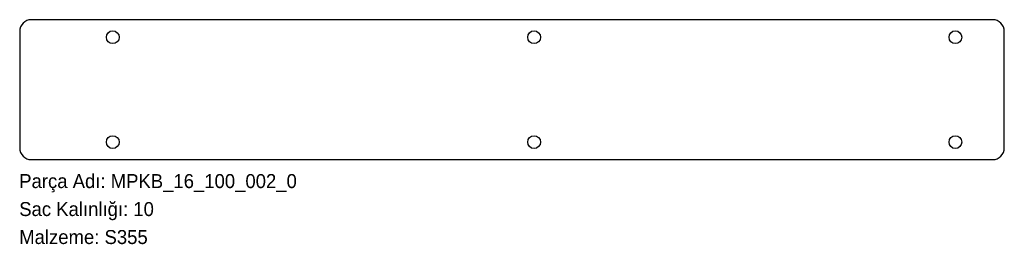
# Model space of a CAD drawing. Header units: millimetres. Extents: x 0 to 846, y -72 to 120.
import ezdxf

# ---------------------------------------------------------------- set-up
doc = ezdxf.new("R2010")
doc.units = ezdxf.units.MM
doc.linetypes.add('SLD-Katı', pattern=[0])
doc.linetypes.add('SLD-Sürekli', pattern=[0])
doc.layers.add('METIN', color=96, linetype='SLD-Katı')
doc.styles.add('SLDTEXTSTYLE0', font='ARIAL.TTF', dxfattribs={"width": 0.948, "bigfont": 'bigfont'})
doc.styles.add('SLDTEXTSTYLE1', font='ARIAL.TTF', dxfattribs={"width": 0.948})

msp = doc.modelspace()

# ---------------------------------------------------------------- linework, layer by layer
at = {"color": 7, "linetype": 'SLD-Sürekli', "lineweight": 25}
for p, q in [((836.4, 120.4), (10.4, 120.4)), ((0.4, 110.4), (0.4, 10.4)), ((846.4, 10.4), (846.4, 110.4)), ((10.4, 0.4), (836.4, 0.4))]:
    msp.add_line(p, q, dxfattribs=at)
for centre in [(80.4, 105.4), (442.4, 105.4), (804.4, 105.4), (80.4, 15.4), (442.4, 15.4), (804.4, 15.4)]:
    msp.add_circle(centre, 5.5, dxfattribs=at)
for centre, start, end in [((10.4, 110.4), 90, 180), ((836.4, 110.4), 0, 90), ((10.4, 10.4), 180, 270), ((836.4, 10.4), 270, 0)]:
    msp.add_arc(centre, 10, start, end, dxfattribs=at)

# ---------------------------------------------------------------- texts
at = {"layer": 'METIN', "char_height": 12, "attachment_point": 1}
for s, insert, style in [('Parça Adı: MPKB_16_100_002_0', (0, -12.031187), 'SLDTEXTSTYLE0'), ('Sac Kalınlığı: 10', (0, -36.031187), 'SLDTEXTSTYLE0'), ('Malzeme: S355', (0, -60.031187), 'SLDTEXTSTYLE1')]:
    msp.add_mtext(s, dxfattribs=dict(at, insert=insert, style=style))

doc.saveas('drawing.dxf')
